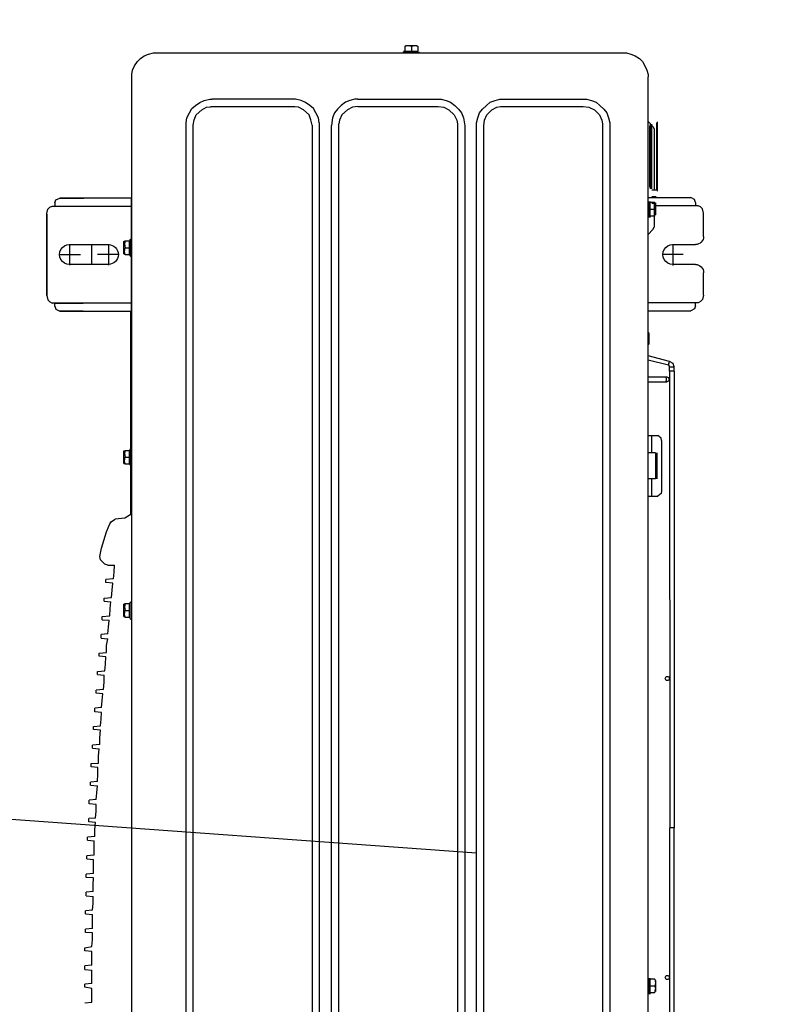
# Model space of a CAD drawing. Header units: millimetres. Extents: x 294088 to 335272, y 35511 to 100072.
# Tile 4 of 7: x 307613 to 308046, y 49570 to 50125. Entities that reach past the tile are written whole.
import ezdxf
from ezdxf import colors
from ezdxf.entities.mleader import LeaderData, LeaderLine
from ezdxf.math import Vec2, Vec3

# ---------------------------------------------------------------- set-up
doc = ezdxf.new("R2010")
doc.units = ezdxf.units.MM
doc.layers.add('__B_OPIS', color=10, linetype='Continuous', lineweight=25)
doc.layers.add('P', color=7, linetype='Continuous')
doc.styles.add('STYL1', font='SIMPLEX.SHX', dxfattribs={"width": 0.8})

# ---------------------------------------------------------------- blocks, each defined once
blk = doc.blocks.new('_None')
blk = doc.blocks.new('jz.')
at = {"layer": 'P'}
for p, q in [((26342.88055426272, 26886.6142904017), (26342.68967682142, 26886.53620744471)), ((26342.88055426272, 26886.6142904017), (26343.07143055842, 26886.61428760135)), ((26343.07143278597, 26886.76612101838), (26343.07138731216, 26883.66655026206)), ((26343.14735175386, 26886.92012237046), (26343.07143278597, 26886.76612101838)), ((26343.26231302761, 26887.03508027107), (26343.14735175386, 26886.92012237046)), ((26343.53127619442, 26887.11099303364), (26343.26231302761, 26887.03508027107)), ((26343.53127619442, 26887.11099303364), (26344.92672461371, 26887.11097256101)), ((26345.43894711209, 26886.59873503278), (26345.438926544, 26885.19677946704)), ((26346.66660817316, 26885.19676145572), (26346.66662874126, 26886.59871702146)), ((26347.17886626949, 26887.11093951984), (26348.61769566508, 26887.11091841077)), ((26348.61769566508, 26887.11091841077), (26348.88665660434, 26887.03499775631)), ((26348.88665660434, 26887.03499775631), (26349.00161450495, 26886.92003648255)), ((26349.00161450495, 26886.92003648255), (26349.0775289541, 26886.76603290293)), ((26349.0775289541, 26886.76603290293), (26349.07749022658, 26884.12630049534)), ((26349.26840302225, 26886.61419668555), (26349.07752672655, 26886.61419948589)), ((26349.26840302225, 26886.61419668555), (26349.45927817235, 26886.53610812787)), ((26342.57467513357, 26883.66655754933), (26342.57471386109, 26886.30628995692)), ((26342.68967682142, 26886.53620744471), (26342.57471386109, 26886.30628995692)), ((26349.45927817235, 26886.53610812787), (26349.57423438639, 26886.30618726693)), ((26349.57419565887, 26883.66645485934), (26349.57423438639, 26886.30618726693)), ((26346.05386141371, 26885.8464005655), (26346.05384235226, 26884.54714032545)), ((26282.31418454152, 26885.27470680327), (26310.54869296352, 26885.27429257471)), ((26282.81089277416, 26885.00573746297), (26310.54868901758, 26885.00533052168)), ((26310.54869296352, 26885.27429257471), (26310.54868901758, 26885.00533052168)), ((26338.7853664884, 26885.00491626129), (26310.54868901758, 26885.00533052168)), ((26338.7853664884, 26885.00491626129), (26310.54868901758, 26885.00533052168)), ((26338.82224031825, 26885.00491572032), (26310.54868901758, 26885.00533052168)), ((26338.78537043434, 26885.27387831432), (26310.54869296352, 26885.27429257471)), ((26338.78537043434, 26885.27387831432), (26310.54869296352, 26885.27429257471)), ((26338.82224426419, 26885.27387777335), (26310.54869296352, 26885.27429257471)), ((26338.17150603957, 26883.66662214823), (26338.17152295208, 26884.81940704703)), ((26338.47734192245, 26883.66661766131), (26338.47735883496, 26884.81940256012)), ((26338.82224426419, 26885.27387777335), (26338.82224031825, 26885.00491572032)), ((26338.82224031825, 26885.00491572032), (26339.09120237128, 26885.00491177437)), ((26338.82224426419, 26885.27387777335), (26339.09120631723, 26885.27387382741)), ((26339.09120237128, 26885.00491177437), (26339.09120631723, 26885.27387382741)), ((26339.20616084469, 26884.92899337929), (26339.09120237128, 26885.00491177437)), ((26339.09120631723, 26885.27387382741), (26339.31237476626, 26885.21482287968)), ((26339.20616084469, 26884.92899337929), (26339.43391208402, 26885.00490674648)), ((26339.20616084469, 26884.92899337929), (26339.5119782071, 26883.66660248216)), ((26339.31237476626, 26885.21482287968), (26339.43391208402, 26885.00490674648)), ((26339.43391208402, 26885.00490674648), (26339.77877121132, 26883.66659856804)), ((26346.70456654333, 26885.19784542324), (26345.36626342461, 26885.19786505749)), ((26331.09390313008, 26883.89664515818), (26331.09390873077, 26884.27839774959)), ((26331.24791399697, 26884.46927178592), (26331.09390873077, 26884.27839774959)), ((26331.40191703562, 26884.50831240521), (26331.24791399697, 26884.46927178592)), ((26334.53619257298, 26884.50826642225), (26331.40191703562, 26884.50831240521)), ((26333.77268290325, 26884.20244174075), (26332.1654177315, 26884.20246532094)), ((26334.53619257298, 26884.50826642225), (26334.69019446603, 26884.46922128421)), ((26334.69019446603, 26884.46922128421), (26334.84419413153, 26884.27834272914)), ((26334.84418853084, 26883.89659013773), (26334.84419413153, 26884.27834272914)), ((26349.20295310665, 26884.16240188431), (26349.20294920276, 26883.8963061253)), ((26349.62374858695, 26884.16309295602), (26349.62374467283, 26883.8962999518)), ((26349.96754396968, 26884.24117366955), (26354.2799554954, 26884.24118375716)), ((26350.04454404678, 26884.16238953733), (26350.04454014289, 26883.89629377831)), ((26350.04454462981, 26884.2021296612), (26354.20295368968, 26884.20214200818)), ((26270.06988040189, 26883.6676212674), (26357.04622634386, 26883.66627188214)), ((26301.25212673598, 26883.70620667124), (26300.25870237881, 26883.70622124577)), ((26301.25212784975, 26883.78212337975), (26300.25870349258, 26883.78213795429)), ((26300.29557563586, 26883.66717782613), (26300.52549481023, 26883.66717445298)), ((26300.33462468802, 26884.0879727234), (26300.3346207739, 26883.82117971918)), ((26300.33462468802, 26884.0879727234), (26300.56454443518, 26884.12701222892)), ((26301.10029949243, 26884.12700436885), (26300.41054196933, 26884.12701448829)), ((26300.52549481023, 26883.66717445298), (26300.98533315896, 26883.66716770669)), ((26300.7554139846, 26883.66717107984), (26300.52549481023, 26883.66717445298)), ((26300.75542015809, 26884.08796654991), (26300.56454443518, 26884.12701222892)), ((26300.98533315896, 26883.66716770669), (26300.7554139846, 26883.66717107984)), ((26300.75542015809, 26884.08796654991), (26300.75541624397, 26883.82117354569)), ((26300.94629702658, 26884.12700662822), (26300.75542015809, 26884.08796654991)), ((26301.17621562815, 26884.08796037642), (26300.94629702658, 26884.12700662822)), ((26301.02220698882, 26883.66716716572), (26301.21308328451, 26883.66716436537)), ((26301.02220698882, 26883.66716716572), (26301.21308328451, 26883.66716436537)), ((26301.17621562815, 26884.08796037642), (26301.17621171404, 26883.8211673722)), ((26331.09389975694, 26883.66672598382), (26331.09390313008, 26883.89664515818)), ((26331.09390313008, 26883.89664515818), (26332.16541324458, 26883.89662943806)), ((26331.09390313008, 26883.89664515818), (26332.16541324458, 26883.89662943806)), ((26332.16541324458, 26883.89662943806), (26332.16540987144, 26883.66671026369)), ((26332.16541661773, 26884.12654861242), (26332.16541324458, 26883.89662943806)), ((26333.77268178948, 26884.12652503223), (26332.16541661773, 26884.12654861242)), ((26333.77267841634, 26883.89660585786), (26333.77267504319, 26883.6666866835)), ((26333.77268178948, 26884.12652503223), (26333.77267841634, 26883.89660585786)), ((26333.77267841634, 26883.89660585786), (26334.34747635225, 26883.896597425)), ((26333.77267841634, 26883.89660585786), (26334.84418853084, 26883.89659013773)), ((26334.84418515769, 26883.66667096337), (26334.84418853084, 26883.89659013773)), ((26340.50757218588, 26883.70563075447), (26340.46852873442, 26883.66658844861)), ((26340.65940560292, 26883.70562852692), (26340.46852873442, 26883.66658844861)), ((26341.19516066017, 26883.70562066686), (26340.50757218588, 26883.70563075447)), ((26340.85028132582, 26883.66658284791), (26340.65940560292, 26883.70562852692)), ((26341.04332724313, 26883.70562289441), (26340.85028132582, 26883.66658284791)), ((26341.23420296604, 26883.6665772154), (26341.04332724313, 26883.70562289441)), ((26341.19516066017, 26883.70562066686), (26341.23420296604, 26883.6665772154)), ((26347.59785419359, 26883.97224638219), (26347.29201382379, 26883.66641498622)), ((26347.59785419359, 26883.97224638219), (26347.74968872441, 26884.04816086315)), ((26349.20295143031, 26884.04813954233), (26347.74968872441, 26884.04816086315)), ((26349.3442770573, 26883.70550111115), (26348.35085270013, 26883.70551568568)), ((26349.34427817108, 26883.78141781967), (26348.35085381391, 26883.7814323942)), ((26348.38772595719, 26883.66647226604), (26348.61764513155, 26883.66646889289)), ((26348.42677500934, 26884.08726716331), (26348.42677109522, 26883.82047415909)), ((26348.42677500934, 26884.08726716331), (26348.65669475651, 26884.12630666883)), ((26349.19244981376, 26884.12629880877), (26348.50269229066, 26884.1263089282)), ((26348.61764513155, 26883.66646889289), (26349.07748348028, 26883.6664621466)), ((26348.84756430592, 26883.66646551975), (26348.61764513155, 26883.66646889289)), ((26348.84757047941, 26884.08726098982), (26348.65669475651, 26884.12630666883)), ((26349.07748348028, 26883.6664621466), (26348.84756430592, 26883.66646551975)), ((26348.84757047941, 26884.08726098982), (26348.84756656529, 26883.8204679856)), ((26349.03844734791, 26884.12630106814), (26348.84757047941, 26884.08726098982)), ((26349.26836594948, 26884.08725481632), (26349.03844734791, 26884.12630106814)), ((26349.11435731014, 26883.66646160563), (26349.30523360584, 26883.66645880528)), ((26349.11435731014, 26883.66646160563), (26349.30523360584, 26883.66645880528)), ((26349.26836594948, 26884.08725481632), (26349.26836203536, 26883.82046181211)), ((26353.83387064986, 26884.0480716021), (26350.04454237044, 26884.04812719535)), ((26350.12262478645, 26883.8203759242), (26354.12703138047, 26883.82039053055)), ((26350.12262590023, 26883.89629263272), (26354.12703249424, 26883.89630723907)), ((26350.2180623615, 26883.78133164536), (26354.03159265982, 26883.78134905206)), ((26353.98570295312, 26883.97215266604), (26353.83387064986, 26884.0480716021)), ((26353.98570295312, 26883.97215266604), (26354.29153434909, 26883.66631229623)), ((26357.20022880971, 26883.66626962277), (26357.04622634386, 26883.66627188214)), ((26357.20022880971, 26883.66626962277), (26357.04622634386, 26883.66627188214)), ((26357.46702070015, 26883.59034900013), (26357.20022880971, 26883.66626962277)), ((26357.46702070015, 26883.59034900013), (26357.20022880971, 26883.66626962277)), ((26357.46702070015, 26883.59034900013), (26357.20022880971, 26883.66626962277)), ((26357.73598106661, 26883.475385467), (26357.46702070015, 26883.59034900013)), ((26357.73598106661, 26883.475385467), (26357.46702070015, 26883.59034900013)), ((26357.73598106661, 26883.475385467), (26357.46702070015, 26883.59034900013)), ((26358.00277181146, 26883.32137908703), (26357.73598106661, 26883.475385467)), ((26358.00277181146, 26883.32137908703), (26357.73598106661, 26883.475385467)), ((26358.00277181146, 26883.32137908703), (26357.73598106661, 26883.475385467)), ((26358.19364530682, 26883.13049999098), (26358.00277181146, 26883.32137908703)), ((26358.19364530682, 26883.13049999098), (26358.00277181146, 26883.32137908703)), ((26358.19364530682, 26883.13049999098), (26358.00277181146, 26883.32137908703)), ((26358.34764385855, 26882.8637047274), (26358.19364530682, 26883.13049999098)), ((26358.34764385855, 26882.8637047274), (26358.19364530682, 26883.13049999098)), ((26358.34764385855, 26882.8637047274), (26358.19364530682, 26883.13049999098)), ((26358.46259949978, 26882.59474098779), (26358.34764385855, 26882.8637047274)), ((26358.46259949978, 26882.59474098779), (26358.34764385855, 26882.8637047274)), ((26358.46259949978, 26882.59474098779), (26358.34764385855, 26882.8637047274)), ((26358.53851229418, 26882.3279468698), (26358.46259949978, 26882.59474098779)), ((26358.53851229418, 26882.3279468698), (26358.46259949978, 26882.59474098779)), ((26358.53851229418, 26882.3279468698), (26358.46259949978, 26882.59474098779)), ((26358.53806996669, 26853.17816834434), (26358.53851229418, 26882.3279468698)), ((26354.02469195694, 26881.29995244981), (26273.05444218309, 26881.30121371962)), ((26354.21556825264, 26881.29994964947), (26354.02469195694, 26881.29995244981)), ((26354.52140302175, 26881.22402845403), (26354.21556825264, 26881.29994964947)), ((26354.82723721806, 26881.10906437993), (26354.52140302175, 26881.22402845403)), ((26355.05715356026, 26880.91601566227), (26354.82723721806, 26881.10906437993)), ((26354.13964479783, 26880.84011241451), (26273.0544354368, 26880.84137537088)), ((26354.3695633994, 26880.8010661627), (26354.13964479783, 26880.84011241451)), ((26354.71227088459, 26880.64922771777), (26354.3695633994, 26880.8010661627)), ((26355.01810228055, 26880.34338734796), (26354.71227088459, 26880.64922771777)), ((26355.2870693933, 26880.68826216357), (26355.05715356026, 26880.91601566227)), ((26355.47794231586, 26880.45834018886), (26355.2870693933, 26880.68826216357)), ((26355.17209968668, 26879.99850632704), (26355.01810228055, 26880.34338734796)), ((26355.21113750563, 26879.65362699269), (26355.17209968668, 26879.99850632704)), ((26355.59289741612, 26880.1525026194), (26355.47794231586, 26880.45834018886)), ((26355.66880963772, 26879.84666562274), (26355.59289741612, 26880.1525026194)), ((26355.21106230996, 26874.52816464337), (26355.21113750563, 26879.65362699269)), ((26355.66873383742, 26874.67999134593), (26355.66880680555, 26879.65362027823)), ((26355.66880680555, 26879.65362027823), (26355.66880963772, 26879.84666562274)), ((26355.17201605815, 26874.2982460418), (26355.21106230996, 26874.52816464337)), ((26355.59280984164, 26874.18328028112), (26355.66873103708, 26874.48911505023)), ((26355.66873103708, 26874.48911505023), (26355.66873383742, 26874.67999134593)), ((26354.71216873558, 26873.68658102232), (26355.01800910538, 26873.99241241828)), ((26355.01800910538, 26873.99241241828), (26355.17201605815, 26874.2982460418)), ((26355.28696609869, 26873.64752971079), (26355.47784576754, 26873.87744608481)), ((26355.47784576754, 26873.87744608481), (26355.59280984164, 26874.18328028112)), ((26272.9393680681, 26873.49480872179), (26354.02457742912, 26873.49354576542)), ((26354.02457742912, 26873.49354576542), (26354.36945676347, 26873.53258358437)), ((26354.36945676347, 26873.53258358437), (26354.71216873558, 26873.68658102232)), ((26354.52128400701, 26873.11178588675), (26354.82712157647, 26873.22674098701)), ((26354.82712157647, 26873.22674098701), (26355.05704355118, 26873.41761390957)), ((26355.05704355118, 26873.41761390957), (26355.28696609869, 26873.64752971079)), ((26273.05432094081, 26873.0371377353), (26354.02457071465, 26873.0358764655)), ((26354.02457071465, 26873.0358764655), (26354.21544701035, 26873.03587366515)), ((26354.21544701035, 26873.03587366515), (26354.52128400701, 26873.11178588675)), ((26354.02456005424, 26872.30924511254), (26273.0543102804, 26872.31050638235)), ((26354.52127108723, 26872.23115206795), (26354.02456005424, 26872.30924511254)), ((26354.82710528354, 26872.11618799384), (26354.52127108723, 26872.23115206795)), ((26355.05702165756, 26871.925308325), (26354.82710528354, 26872.11618799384)), ((26354.13951289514, 26871.84940507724), (26273.05430353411, 26871.85066803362)), ((26354.3694314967, 26871.81035882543), (26354.13951289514, 26871.84940507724)), ((26354.71213898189, 26871.6585203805), (26354.3694314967, 26871.81035882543)), ((26355.01796980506, 26871.31363713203), (26354.71213898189, 26871.6585203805)), ((26355.28693745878, 26871.69538577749), (26355.05702165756, 26871.925308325)), ((26355.47780984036, 26871.42858997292), (26355.28693745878, 26871.69538577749)), ((26355.5927654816, 26871.15962623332), (26355.47780984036, 26871.42858997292)), ((26355.17196778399, 26871.00779898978), (26355.01796980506, 26871.31363713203)), ((26355.21100560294, 26870.66291965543), (26355.17196778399, 26871.00779898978)), ((26355.6686777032, 26870.85378923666), (26355.5927654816, 26871.15962623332)), ((26355.66867490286, 26870.66291294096), (26355.6686777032, 26870.85378923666)), ((26355.21093263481, 26865.68929072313), (26355.21100560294, 26870.66291965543)), ((26355.66860193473, 26865.68928400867), (26355.66867490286, 26870.66291294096)), ((26358.57733738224, 26868.48297620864), (26358.57735252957, 26869.51544344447)), ((26358.65325463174, 26868.51984892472), (26358.65326755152, 26869.40048274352)), ((26358.95909783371, 26869.0187256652), (26358.65326195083, 26869.01873015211)), ((26358.9591034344, 26869.4004782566), (26358.65326755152, 26869.40048274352)), ((26358.95909783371, 26869.0187256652), (26358.99814351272, 26869.2096013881)), ((26358.99813733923, 26868.78880591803), (26358.95909783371, 26869.0187256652)), ((26358.99814351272, 26869.2096013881), (26358.9591034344, 26869.4004782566)), ((26358.99813507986, 26868.63480345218), (26358.99814574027, 26869.36143480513)), ((26358.95909166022, 26868.59793019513), (26358.65325577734, 26868.59793468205)), ((26358.95909166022, 26868.59793019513), (26358.99813733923, 26868.78880591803)), ((26355.17188469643, 26865.34441253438), (26355.01787774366, 26865.03857891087)), ((26355.21093263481, 26865.68929072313), (26355.17188469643, 26865.34441253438)), ((26355.66859913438, 26865.49840771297), (26355.59267793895, 26865.19257294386)), ((26355.66860193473, 26865.68928400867), (26355.66859913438, 26865.49840771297)), ((26354.71203680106, 26864.69370463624), (26354.36932486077, 26864.5418762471)), ((26355.01787774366, 26865.03857891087), (26354.71203680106, 26864.69370463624)), ((26355.286834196, 26864.65682237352), (26355.05691164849, 26864.4269065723)), ((26355.47771440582, 26864.9236125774), (26355.286834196, 26864.65682237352)), ((26355.59267793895, 26865.19257294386), (26355.47771440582, 26864.9236125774)), ((26272.9392361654, 26864.50410138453), (26354.13940511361, 26864.50283674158)), ((26273.05418903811, 26864.04643039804), (26354.03504305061, 26864.04516897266)), ((26354.52115210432, 26864.12107854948), (26354.03504305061, 26864.04516897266)), ((26354.36932486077, 26864.5418762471), (26354.13940511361, 26864.50283674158)), ((26354.82698967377, 26864.23603364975), (26354.52115210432, 26864.12107854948)), ((26355.05691164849, 26864.4269065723), (26354.82698967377, 26864.23603364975)), ((26354.06129523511, 26862.85869888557), (26273.05417163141, 26862.85996069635)), ((26354.21313482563, 26863.27949212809), (26273.0541778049, 26863.28075616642)), ((26354.06129523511, 26862.85869888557), (26354.40400383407, 26862.78277714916)), ((26354.21313482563, 26863.27949212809), (26354.51897013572, 26863.2404447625)), ((26354.51897013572, 26863.2404447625), (26354.82697283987, 26863.08860682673)), ((26354.82697283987, 26863.08860682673), (26355.09376358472, 26862.93460044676)), ((26355.09376358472, 26862.93460044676), (26355.28463650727, 26862.70467847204)), ((26354.40400383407, 26862.78277714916), (26354.71200707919, 26862.66781304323)), ((26354.71200707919, 26862.66781304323), (26355.01783790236, 26862.32292979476)), ((26355.01783790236, 26862.32292979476), (26355.16966683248, 26862.01709168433)), ((26355.28463650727, 26862.70467847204), (26355.47550888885, 26862.43788266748)), ((26355.47550888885, 26862.43788266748), (26355.59046453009, 26862.16891892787)), ((26355.16966683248, 26862.01709168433), (26355.208706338, 26861.78717193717)), ((26355.208706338, 26861.78717193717), (26355.20862945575, 26856.54675000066)), ((26355.59046453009, 26862.16891892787), (26355.66854525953, 26861.82620806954)), ((26355.66854300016, 26861.67220560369), (26355.66846945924, 26856.65953379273)), ((26355.66854525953, 26861.82620806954), (26355.66854300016, 26861.67220560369)), ((26355.01774529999, 26856.01099774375), (26355.16958320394, 26856.31683139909)), ((26355.16958320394, 26856.31683139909), (26355.20862945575, 26856.54675000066)), ((26355.47541291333, 26855.8960314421), (26355.59037644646, 26856.16499180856)), ((26355.59037644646, 26856.16499180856), (26355.66846723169, 26856.5077003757)), ((26355.66846723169, 26856.5077003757), (26355.66846949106, 26856.66170284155)), ((26354.0611869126, 26855.47525672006), (26354.40389773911, 26855.55116840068)), ((26354.40389773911, 26855.55116840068), (26354.71190435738, 26855.66612346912)), ((26354.71190435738, 26855.66612346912), (26355.01774529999, 26856.01099774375)), ((26355.09365303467, 26855.39932486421), (26355.28453270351, 26855.62924123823)), ((26355.28453270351, 26855.62924123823), (26355.47541291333, 26855.8960314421)), ((26273.05405713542, 26855.05572306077), (26354.21301415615, 26855.05445902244)), ((26273.05406330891, 26855.47651853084), (26354.0611869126, 26855.47525672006)), ((26354.21301415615, 26855.05445902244), (26354.51885061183, 26855.09349741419)), ((26354.51885061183, 26855.09349741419), (26354.82685777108, 26855.24532631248)), ((26354.82685777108, 26855.24532631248), (26355.09365303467, 26855.39932486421)), ((26358.53806773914, 26853.02633492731), (26358.53806996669, 26853.17816834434)), ((26358.53806773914, 26853.02633492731), (26358.53806996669, 26853.17816834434)), ((26358.53806773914, 26853.02633492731), (26358.53806996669, 26853.17816834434)), ((26358.19317717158, 26852.22162287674), (26358.34718301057, 26852.45153979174)), ((26358.19317717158, 26852.22162287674), (26358.34718301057, 26852.45153979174)), ((26358.19317717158, 26852.22162287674), (26358.34718301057, 26852.45153979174)), ((26358.34718301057, 26852.45153979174), (26358.4621465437, 26852.7205001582)), ((26358.34718301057, 26852.45153979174), (26358.4621465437, 26852.7205001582)), ((26358.34718301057, 26852.45153979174), (26358.4621465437, 26852.7205001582)), ((26358.4621465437, 26852.7205001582), (26358.53806773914, 26853.02633492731)), ((26358.4621465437, 26852.7205001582), (26358.53806773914, 26853.02633492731)), ((26358.4621465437, 26852.7205001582), (26358.53806773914, 26853.02633492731)), ((26357.46653853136, 26851.72492135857), (26357.73550227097, 26851.83987699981)), ((26357.46653853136, 26851.72492135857), (26357.73550227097, 26851.83987699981)), ((26357.46653853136, 26851.72492135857), (26357.73550227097, 26851.83987699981)), ((26357.73550227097, 26851.83987699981), (26358.00229807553, 26852.03074938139)), ((26357.73550227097, 26851.83987699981), (26358.00229807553, 26852.03074938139)), ((26357.73550227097, 26851.83987699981), (26358.00229807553, 26852.03074938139)), ((26358.00229807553, 26852.03074938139), (26358.19317717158, 26852.22162287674)), ((26358.00229807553, 26852.03074938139), (26358.19317717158, 26852.22162287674)), ((26358.00229807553, 26852.03074938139), (26358.19317717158, 26852.22162287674)), ((26271.83066418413, 26851.68720819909), (26357.0457424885, 26851.68588465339)), ((26323.51584218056, 26851.57149033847), (26323.43992715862, 26851.68645103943)), ((26323.51584218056, 26851.57149033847), (26324.51577368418, 26851.57147566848)), ((26323.59392345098, 26851.26565330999), (26323.59392739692, 26851.53461536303)), ((26323.59392345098, 26851.26565330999), (26323.7847992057, 26851.2287766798)), ((26323.63296521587, 26851.18973602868), (26323.59392345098, 26851.26565330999)), ((26323.59392739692, 26851.53461536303), (26324.43768738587, 26851.53460298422)), ((26323.7847992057, 26851.2287766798), (26324.01580344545, 26851.26564712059)), ((26324.01580344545, 26851.26564712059), (26324.01580739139, 26851.53460917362)), ((26324.01580344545, 26851.26564712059), (26324.01580739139, 26851.53460917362)), ((26324.24680660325, 26851.22876990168), (26324.01580344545, 26851.26564712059)), ((26324.43768343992, 26851.26564093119), (26324.24680660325, 26851.22876990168)), ((26324.39863944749, 26851.18972479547), (26324.43768343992, 26851.26564093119)), ((26324.43768343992, 26851.26564093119), (26324.43768738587, 26851.53460298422)), ((26324.51577368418, 26851.57147566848), (26324.59169207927, 26851.68643414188)), ((26329.72908639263, 26851.2493212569), (26329.67066876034, 26850.64118436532)), ((26329.95703319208, 26851.61043871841), (26329.72908639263, 26851.2493212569)), ((26329.95703319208, 26851.61043871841), (26342.55358420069, 26851.61025391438)), ((26333.00543074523, 26851.57135111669), (26332.97964828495, 26851.61039437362)), ((26333.00543074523, 26851.57135111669), (26334.00536224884, 26851.57133644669)), ((26333.08351201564, 26851.26551408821), (26333.08351596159, 26851.53447614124)), ((26333.08351201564, 26851.26551408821), (26333.27438777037, 26851.22863745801)), ((26333.12255378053, 26851.18959680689), (26333.08351201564, 26851.26551408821)), ((26333.08351596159, 26851.53447614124), (26333.92727595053, 26851.53446376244)), ((26333.27438777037, 26851.22863745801), (26333.50539201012, 26851.26550789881)), ((26333.50539201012, 26851.26550789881), (26333.50539595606, 26851.53446995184)), ((26333.50539201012, 26851.26550789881), (26333.50539595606, 26851.53446995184)), ((26333.73639516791, 26851.2286306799), (26333.50539201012, 26851.26550789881)), ((26333.92727200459, 26851.2655017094), (26333.73639516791, 26851.2286306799)), ((26333.88822801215, 26851.18958557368), (26333.92727200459, 26851.2655017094)), ((26333.92727200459, 26851.2655017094), (26333.92727595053, 26851.53446376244)), ((26334.00536224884, 26851.57133644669), (26334.03114585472, 26851.61037894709)), ((26342.55352020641, 26847.24829674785), (26342.55358531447, 26851.68617062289)), ((26349.55310529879, 26851.64919410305), (26342.55358477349, 26851.64929679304)), ((26343.05029695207, 26851.64928950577), (26343.05022509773, 26846.751577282)), ((26345.97525813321, 26851.57116083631), (26345.92369321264, 26851.64924735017)), ((26345.97525813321, 26851.57116083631), (26346.97518963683, 26851.57114616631)), ((26346.05333940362, 26851.26532380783), (26346.05334334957, 26851.53428586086)), ((26346.05333940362, 26851.26532380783), (26346.24421515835, 26851.22844717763)), ((26346.09238116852, 26851.18940652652), (26346.05333940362, 26851.26532380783)), ((26346.05334334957, 26851.53428586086), (26346.89710333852, 26851.53427348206)), ((26346.24421515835, 26851.22844717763), (26346.4752193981, 26851.26531761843)), ((26346.4752193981, 26851.26531761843), (26346.47522334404, 26851.53427967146)), ((26346.4752193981, 26851.26531761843), (26346.47522334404, 26851.53427967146)), ((26346.7062225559, 26851.22844039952), (26346.4752193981, 26851.26531761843)), ((26346.89709939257, 26851.26531142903), (26346.7062225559, 26851.22844039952)), ((26346.85805540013, 26851.18939529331), (26346.89709939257, 26851.26531142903)), ((26346.89709939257, 26851.26531142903), (26346.89710333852, 26851.53427348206)), ((26346.97518963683, 26851.57114616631), (26347.02675684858, 26851.64923116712)), ((26349.05632126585, 26846.75148916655), (26349.05639312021, 26851.64920139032)), ((26349.55310583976, 26851.6860679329), (26349.55304019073, 26847.21132022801)), ((26357.0457424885, 26851.68588465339), (26357.19974495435, 26851.68588239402)), ((26357.0457424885, 26851.68588465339), (26357.19974495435, 26851.68588239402)), ((26357.0457424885, 26851.68588465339), (26357.19974495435, 26851.68588239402)), ((26357.19974495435, 26851.68588239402), (26357.46653853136, 26851.72492135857)), ((26357.19974495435, 26851.68588239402), (26357.46653853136, 26851.72492135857)), ((26357.19974495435, 26851.68588239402), (26357.46653853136, 26851.72492135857)), ((26323.63296521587, 26851.18973602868), (26324.39863944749, 26851.18972479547)), ((26326.38873276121, 26850.5780238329), (26326.80952877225, 26850.61489148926)), ((26326.80952259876, 26850.1940960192), (26326.80952877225, 26850.61489148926)), ((26329.52517508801, 26850.42397535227), (26329.67066876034, 26850.64118436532)), ((26333.12255378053, 26851.18959680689), (26333.88822801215, 26851.18958557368)), ((26346.05333380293, 26850.88357121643), (26346.05331416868, 26849.54526809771)), ((26346.09238116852, 26851.18940652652), (26346.85805540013, 26851.18939529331)), ((26320.2286189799, 26849.54564697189), (26320.26766857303, 26850.00331569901)), ((26320.26766857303, 26850.00331569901), (26320.6884646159, 26850.04235240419)), ((26320.6884646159, 26850.04235240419), (26321.14613445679, 26850.07921951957)), ((26321.14613445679, 26850.07921951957), (26321.18517116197, 26849.65842347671)), ((26321.37604745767, 26849.65842067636), (26321.41509708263, 26850.11825845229)), ((26321.41509708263, 26850.11825845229), (26321.83589255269, 26850.1182522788)), ((26321.83589255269, 26850.1182522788), (26322.25668913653, 26850.19416281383)), ((26322.29572584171, 26849.77336677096), (26322.25668913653, 26850.19416281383)), ((26322.56252501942, 26850.19415832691), (26322.52347596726, 26849.77336342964)), ((26322.56252501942, 26850.19415832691), (26322.98332106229, 26850.23319503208)), ((26322.98332106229, 26850.23319503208), (26323.40411710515, 26850.27223173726)), ((26323.44315381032, 26849.85143569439), (26323.40411710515, 26850.27223173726)), ((26323.63403010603, 26849.85143289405), (26323.67307969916, 26850.30910162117)), ((26323.67307969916, 26850.30910162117), (26324.13074957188, 26850.34813778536)), ((26324.13074957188, 26850.34813778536), (26324.55154561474, 26850.38717449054)), ((26324.59058231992, 26849.96637844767), (26324.55154561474, 26850.38717449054)), ((26324.78145861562, 26849.96637564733), (26324.82050820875, 26850.42404437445)), ((26324.82050820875, 26850.42404437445), (26325.27817808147, 26850.46308053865)), ((26325.27817808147, 26850.46308053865), (26325.69897409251, 26850.49994819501)), ((26325.69897409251, 26850.49994819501), (26325.73801079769, 26850.07915215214)), ((26325.73801079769, 26850.07915215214), (26325.92888709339, 26850.07914935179)), ((26325.96793671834, 26850.53898712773), (26325.92888709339, 26850.07914935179)), ((26325.96793671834, 26850.53898712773), (26326.38873276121, 26850.5780238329)), ((26326.80952259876, 26850.1940960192), (26326.88543650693, 26850.00321860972)), ((26327.13896594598, 26849.7496817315), (26326.88543650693, 26850.00321860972)), ((26327.88102711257, 26849.81232770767), (26328.87445595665, 26850.11814901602)), ((26328.87445595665, 26850.11814901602), (26329.3733399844, 26850.30901799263)), ((26329.3733399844, 26850.30901799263), (26329.52517508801, 26850.42397535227)), ((26346.70403890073, 26850.23284702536), (26345.40477866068, 26850.23286608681)), ((26345.44165249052, 26850.23286554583), (26345.44161713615, 26847.82305231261)), ((26346.6671297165, 26847.82303433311), (26346.66716507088, 26850.23284756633)), ((26310.01239680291, 26849.39179438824), (26309.97551622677, 26848.93195658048)), ((26310.01239680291, 26849.39179438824), (26310.43319227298, 26849.39178821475)), ((26310.43319227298, 26849.39178821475), (26310.89303119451, 26849.43082434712)), ((26310.89303119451, 26849.43082434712), (26310.93206789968, 26849.01002830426)), ((26311.16199324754, 26849.43082040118), (26311.12294419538, 26849.01002550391)), ((26311.16199324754, 26849.43082040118), (26311.58278925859, 26849.46768805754)), ((26311.58278925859, 26849.46768805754), (26312.00358472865, 26849.46768188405)), ((26312.00358472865, 26849.46768188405), (26312.04045238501, 26849.04688587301)), ((26312.30942061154, 26849.46767739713), (26312.27037155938, 26849.04688249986)), ((26312.30942061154, 26849.46767739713), (26312.7302166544, 26849.5067141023)), ((26312.7302166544, 26849.5067141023), (26313.15101269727, 26849.54575080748)), ((26313.18788032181, 26849.12278574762), (26313.15101269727, 26849.54575080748)), ((26313.41780570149, 26849.54574689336), (26313.38092566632, 26849.12278291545)), ((26313.41780570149, 26849.54574689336), (26313.8776445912, 26849.58261397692)), ((26313.8776445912, 26849.58261397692), (26314.29844006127, 26849.58260780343)), ((26314.29844006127, 26849.58260780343), (26314.33747676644, 26849.16181176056)), ((26314.52835306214, 26849.16180896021), (26314.56523363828, 26849.62164676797)), ((26314.56523363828, 26849.62164676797), (26314.98602910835, 26849.62164059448)), ((26314.98602910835, 26849.62164059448), (26315.44586799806, 26849.65850767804)), ((26315.48490470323, 26849.23771163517), (26315.44586799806, 26849.65850767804)), ((26315.71483062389, 26849.69754661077), (26315.67578099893, 26849.23770883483)), ((26315.71483062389, 26849.69754661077), (26316.13562609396, 26849.69754043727)), ((26316.13562609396, 26849.69754043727), (26316.59329596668, 26849.73657660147)), ((26316.59329596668, 26849.73657660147), (26316.63233267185, 26849.31578055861)), ((26316.82320896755, 26849.31577775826), (26316.86225801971, 26849.73657265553)), ((26316.86225801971, 26849.73657265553), (26317.28305403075, 26849.77344031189)), ((26317.28305403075, 26849.77344031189), (26317.70385007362, 26849.81247701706)), ((26317.70385007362, 26849.81247701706), (26317.74071772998, 26849.39168100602)), ((26317.74071772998, 26849.39168100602), (26317.97063690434, 26849.39167763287)), ((26318.0096859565, 26849.81247253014), (26317.97063690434, 26849.39167763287)), ((26318.0096859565, 26849.81247253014), (26318.43048199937, 26849.85150923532)), ((26318.43048199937, 26849.85150923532), (26318.85127801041, 26849.88837689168)), ((26318.85127801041, 26849.88837689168), (26318.89031471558, 26849.46758084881)), ((26318.89031471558, 26849.46758084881), (26319.08119101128, 26849.46757804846)), ((26319.11807158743, 26849.92741585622), (26319.08119101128, 26849.46757804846)), ((26319.11807158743, 26849.92741585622), (26319.57791050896, 26849.9664519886)), ((26319.57791050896, 26849.9664519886), (26319.99870597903, 26849.96644581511)), ((26320.0377426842, 26849.54564977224), (26319.99870597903, 26849.96644581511)), ((26320.0377426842, 26849.54564977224), (26320.2286189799, 26849.54564697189)), ((26321.18517116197, 26849.65842347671), (26321.37604745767, 26849.65842067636)), ((26322.29572584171, 26849.77336677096), (26322.52347596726, 26849.77336342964)), ((26323.44315381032, 26849.85143569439), (26323.63403010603, 26849.85143289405)), ((26324.59058231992, 26849.96637844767), (26324.78145861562, 26849.96637564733)), ((26327.13896594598, 26849.7496817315), (26327.34527036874, 26849.69737598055)), ((26327.34527036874, 26849.69737598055), (26327.88102711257, 26849.81232770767)), ((26299.72242025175, 26848.78027358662), (26299.75930025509, 26849.20106851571)), ((26299.75930025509, 26849.20106851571), (26300.60089119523, 26849.20105616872)), ((26300.60089119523, 26849.20105616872), (26300.67897077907, 26848.78025955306)), ((26300.67897077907, 26848.78025955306), (26300.86984707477, 26848.78025675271)), ((26300.90672707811, 26849.2010516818), (26300.86984707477, 26848.78025675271)), ((26300.90672707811, 26849.2010516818), (26301.74831801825, 26849.20103933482)), ((26301.78735472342, 26848.78024329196), (26301.74831801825, 26849.20103933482)), ((26301.78735472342, 26848.78024329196), (26302.01727389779, 26848.78023991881)), ((26302.05632294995, 26849.20103481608), (26302.01727389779, 26848.78023991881)), ((26302.05632294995, 26849.20103481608), (26302.47711842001, 26849.20102864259)), ((26302.47711842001, 26849.20102864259), (26302.89791389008, 26849.2010224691)), ((26302.89791389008, 26849.2010224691), (26302.93478154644, 26848.78022645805)), ((26302.93478154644, 26848.78022645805), (26303.12565784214, 26848.78022365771)), ((26303.12565784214, 26848.78022365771), (26303.20433956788, 26849.20419606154)), ((26303.20433956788, 26849.20419606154), (26303.62454578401, 26849.23788563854)), ((26303.62454578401, 26849.23788563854), (26304.04534125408, 26849.23787946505)), ((26304.04534125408, 26849.23787946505), (26304.08220891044, 26848.817083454)), ((26304.08220891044, 26848.817083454), (26304.27525425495, 26848.81708062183)), ((26304.3121342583, 26849.23787555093), (26304.27525425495, 26848.81708062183)), ((26304.3121342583, 26849.23787555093), (26304.73292972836, 26849.23786937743)), ((26304.73292972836, 26849.23786937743), (26305.1927680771, 26849.23786263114)), ((26305.23180478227, 26848.81706658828), (26305.1927680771, 26849.23786263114)), ((26305.23180478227, 26848.81706658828), (26305.42268107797, 26848.81706378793)), ((26305.45956108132, 26849.23785871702), (26305.42268107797, 26848.81706378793)), ((26305.45956108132, 26849.23785871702), (26305.88035712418, 26849.2768954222)), ((26305.88035712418, 26849.2768954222), (26306.30115259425, 26849.27688924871)), ((26306.34018929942, 26848.85609320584), (26306.30115259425, 26849.27688924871)), ((26306.34018929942, 26848.85609320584), (26306.57010847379, 26848.85608983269)), ((26306.60915752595, 26849.27688472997), (26306.57010847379, 26848.85608983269)), ((26306.60915752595, 26849.27688472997), (26307.02995299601, 26849.27687855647)), ((26307.02995299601, 26849.27687855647), (26307.45074903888, 26849.31591526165)), ((26307.45074903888, 26849.31591526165), (26307.48761612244, 26848.85607637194)), ((26307.48761612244, 26848.85607637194), (26307.67849241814, 26848.85607357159)), ((26307.7175420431, 26849.31591134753), (26307.67849241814, 26848.85607357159)), ((26307.7175420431, 26849.31591134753), (26308.17738039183, 26849.31590460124)), ((26308.17738039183, 26849.31590460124), (26308.5981758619, 26849.31589842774)), ((26308.63504351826, 26848.8951024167), (26308.5981758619, 26849.31589842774)), ((26308.63504351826, 26848.8951024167), (26308.82808886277, 26848.89509958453)), ((26308.8649694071, 26849.35276834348), (26308.82808886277, 26848.89509958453)), ((26308.8649694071, 26849.35276834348), (26309.32480775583, 26849.35276159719)), ((26309.32480775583, 26849.35276159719), (26309.7456032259, 26849.35275542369)), ((26309.78463993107, 26848.93195938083), (26309.7456032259, 26849.35275542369)), ((26309.78463993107, 26848.93195938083), (26309.97551622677, 26848.93195658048)), ((26310.93206789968, 26849.01002830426), (26311.12294419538, 26849.01002550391)), ((26312.04045238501, 26849.04688587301), (26312.27037155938, 26849.04688249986)), ((26313.18788032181, 26849.12278574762), (26313.38092566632, 26849.12278291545)), ((26314.33747676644, 26849.16181176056), (26314.52835306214, 26849.16180896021)), ((26315.48490470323, 26849.23771163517), (26315.67578099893, 26849.23770883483)), ((26316.63233267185, 26849.31578055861), (26316.82320896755, 26849.31577775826)), ((26345.46224330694, 26849.20039800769), (26346.64871300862, 26849.20038060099)), ((26342.55354098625, 26848.6646856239), (26342.55351966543, 26847.211422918)), ((26343.05022732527, 26846.90341069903), (26343.05025316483, 26848.66467833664)), ((26346.05327935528, 26847.17232869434), (26346.05329898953, 26848.51063181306)), ((26349.5530407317, 26847.24819405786), (26349.55306205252, 26848.70145676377)), ((26346.70400354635, 26847.82303379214), (26345.4047433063, 26847.82305285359)), ((26342.66847587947, 26846.98150205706), (26342.55351966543, 26847.211422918)), ((26342.85935102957, 26846.90341349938), (26342.66847587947, 26846.98150205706)), ((26349.2471997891, 26846.90331978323), (26349.4380772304, 26846.98140274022)), ((26349.4380772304, 26846.98140274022), (26349.55304019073, 26847.21132022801)), ((26342.85935102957, 26846.90341349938), (26343.05022732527, 26846.90341069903)), ((26343.12613954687, 26846.59757370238), (26343.05022509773, 26846.751577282)), ((26343.24109744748, 26846.48261242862), (26343.12613954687, 26846.59757370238)), ((26343.51005838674, 26846.40669177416), (26343.24109744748, 26846.48261242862)), ((26343.51005838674, 26846.40669177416), (26348.5964778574, 26846.40661715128)), ((26348.55960402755, 26846.40661769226), (26343.54693221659, 26846.40669123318)), ((26348.5964778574, 26846.40661715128), (26348.86544102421, 26846.48252991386)), ((26348.86544102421, 26846.48252991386), (26348.98040229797, 26846.59748781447)), ((26348.98040229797, 26846.59748781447), (26349.05632126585, 26846.75148916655)), ((26349.2471997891, 26846.90331978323), (26349.0563234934, 26846.90332258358))]:
    blk.add_line(p, q, dxfattribs=at)
for points in [[(26301.28888929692, 26884.72617315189), (26301.40935207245, 26884.79572001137), (26301.40935411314, 26884.93481726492), (26301.28889337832, 26885.00436765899), (26301.1684306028, 26884.93482079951), (26301.1684285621, 26884.79572354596)], [(26319.80430799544, 26884.72591860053), (26319.92477077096, 26884.79546546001), (26319.92477281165, 26884.93456271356), (26319.80431207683, 26885.00411310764), (26319.68384930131, 26884.93456624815), (26319.68384726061, 26884.7954689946)]]:
    blk.add_lwpolyline(points, close=True, dxfattribs=at)
for centre, radius, start, end in [((26344.92671709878, 26886.59874254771), 0.5122300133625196, 359.9991594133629, 89.99915941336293), ((26347.17885875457, 26886.59870950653), 0.5122300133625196, 89.99915941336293, 179.9991594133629), ((26338.3244364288, 26884.51508200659), 0.2750479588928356, 56.22172577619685, 123.7765930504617), ((26338.32444089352, 26884.81940480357), 0.1529179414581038, 359.9991594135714, 179.9991594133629), ((26346.05276735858, 26885.19677046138), 0.6138408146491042, 179.9991594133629, 359.9991594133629), ((26346.0533242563, 26850.23285657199), 0.6138408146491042, 359.9991594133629, 179.9991594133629), ((26346.05328890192, 26847.82304333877), 0.6138408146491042, 179.9991594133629, 359.9991594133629)]:
    blk.add_arc(centre, radius, start, end, dxfattribs=at)

msp = doc.modelspace()

# ---------------------------------------------------------------- block references
at = {"xscale": -9.110945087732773, "yscale": 9.110945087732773, "zscale": 9.110945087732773, "rotation": 270}
msp.add_blockref('jz.', (63031.81819638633, -190044.938314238), dxfattribs=at)

# ---------------------------------------------------------------- leaders
at = {"layer": '__B_OPIS'}
ml = msp.add_multileader_mtext('Standard', dxfattribs=at)
ml.set_content('{\\f@Arial Unicode MS|b0|i0|c238|p0;\\W1;BOJLER ELEKTRYCZNY 300l\\PPołączony w układ z pompą ciepła \\Pwyposażony w zawór \\Pbezpieczeństwa i układ \\Ppompowy do c.w.u}', color=256, style='STYL1')
ml.set_leader_properties(color=256)
ml.set_arrow_properties(name='NONE')
ml.build(insert=Vec2(0, 0))
ml.multileader.update_dxf_attribs({"has_text_frame": 1, "text_left_attachment_type": 6, "text_right_attachment_type": 6, "text_top_attachment_type": 0, "text_bottom_attachment_type": 0, "dogleg_length": 0.1, "arrow_head_size": 100})
ctx = ml.context
ctx.base_point, ctx.char_height, ctx.arrow_head_size, ctx.landing_gap_size, ctx.plane_origin = Vec3(304978.021193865, 53564.88196111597, -7472.111019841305), 200, 100, 100, Vec3(347294.2622540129, 113574.08957907, -7472.111019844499)
ctx.left_attachment, ctx.right_attachment, ctx.text_align_type, ctx.attachment_type = 6, 6, 2, 2
notes = []
notes.append((ctx, [(1, (1, 1, 0), (309416.3203753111, 53564.88196111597, -7472.111019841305), (-1, 0), 0.1, [(1, [(316914.5579342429, 49698.79063320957, -7472.111019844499), (316914.5579342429, 49698.79063320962, -7472.111019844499)], 256, [])])]))
ctx.mtext.insert, ctx.mtext.alignment, ctx.mtext.line_spacing_factor, ctx.mtext.flow_direction = Vec3(309316.2203753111, 53823.54498976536, -7472.111019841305), 3, 0.9, 5
ml = msp.add_multileader_mtext('Standard', dxfattribs=at)
ml.set_content('{\\f@Arial Unicode MS|b0|i0|c238|p0;\\W1;ZEWNĘTRZNE JEDNOSTKI \\PPOMPY CIEPŁA}', color=256, style='STYL1')
ml.set_leader_properties(color=256)
ml.set_arrow_properties(name='NONE')
ml.build(insert=Vec2(0, 0))
ml.multileader.update_dxf_attribs({"has_text_frame": 1, "text_left_attachment_type": 6, "text_right_attachment_type": 6, "text_top_attachment_type": 0, "text_bottom_attachment_type": 0, "dogleg_length": 0.1, "arrow_head_size": 100})
ctx = ml.context
ctx.base_point, ctx.char_height, ctx.arrow_head_size, ctx.landing_gap_size, ctx.plane_origin = Vec3(300757.3308804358, 49898.966317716, -7472.111019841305), 200, 100, 100, Vec3(338250.2831200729, 113530.0322993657, -7472.111019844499)
ctx.left_attachment, ctx.right_attachment, ctx.text_align_type, ctx.attachment_type = 6, 6, 2, 2
notes.append((ctx, [(1, (1, 1, 0), (304512.6832678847, 49898.966317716, -7472.111019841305), (-1, 0), 0.1, [(1, [(307870.5788003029, 49654.73335350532, -7472.111019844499), (307870.5788003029, 49654.73335350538, -7472.111019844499)], 256, [])])]))
ctx.mtext.insert, ctx.mtext.alignment, ctx.mtext.line_spacing_factor, ctx.mtext.flow_direction = Vec3(304412.5832678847, 50138.966317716, -7472.111019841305), 3, 0.9, 5
for ctx, leaders in notes:
    for number, flags, end, landing, length, lines in leaders:
        leader = LeaderData()
        leader.index, (leader.has_last_leader_line, leader.has_dogleg_vector, leader.attachment_direction) = number, flags
        leader.last_leader_point, leader.dogleg_vector, leader.dogleg_length = Vec3(end), Vec3(landing), length
        for number, points, colour, breaks in lines:
            line = LeaderLine()
            line.index, line.vertices, line.color, line.breaks = number, Vec3.list(points), colors.encode_raw_color(colour), breaks
            leader.lines.append(line)
        ctx.leaders.append(leader)

doc.saveas('drawing.dxf')
